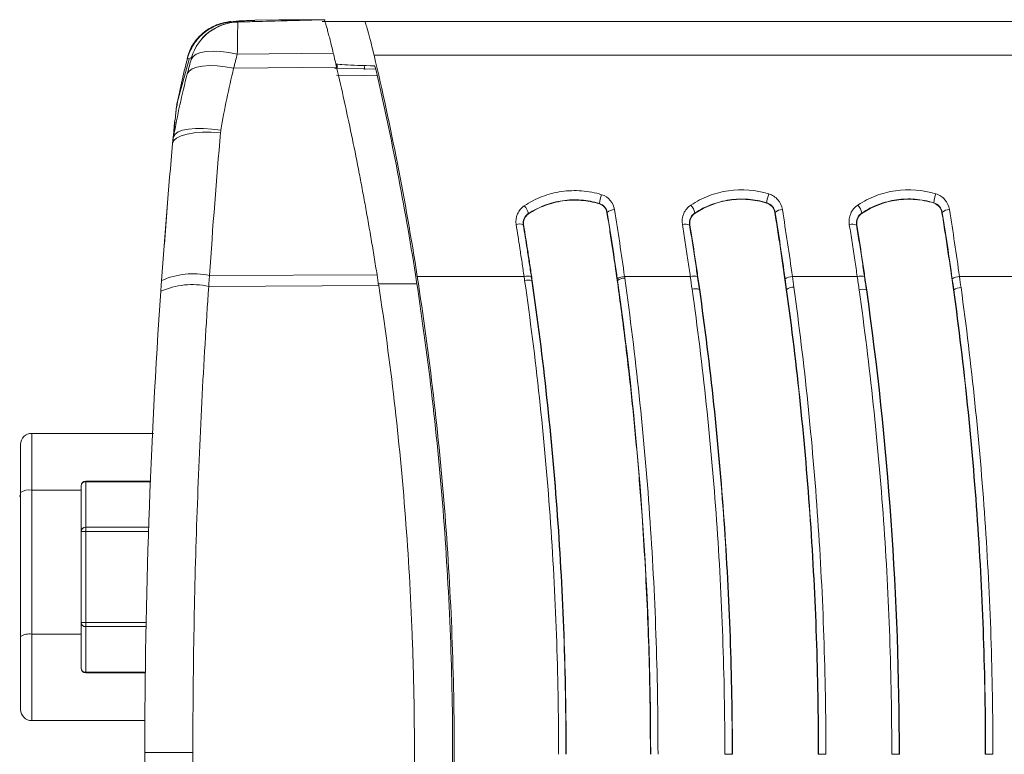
# Model space of a CAD drawing. Header units: millimetres. Extents: x 97 to 538, y 57 to 365.
# Tile 26 of 42: x 339 to 366, y 345 to 365. Entities that reach past the tile are written whole.
import ezdxf

# ---------------------------------------------------------------- set-up
doc = ezdxf.new("R2010")
doc.units = ezdxf.units.MM

msp = doc.modelspace()

# ---------------------------------------------------------------- linework, layer by layer
at = {"color": 7, "linetype": 'Continuous', "lineweight": 15}
for p, q in [((345.051, 365.214), (347.41, 365.275)), ((345.051, 365.212), (347.412, 365.274)), ((346.177, 365.276), (345.52, 365.259)), ((348.521, 365.223), (347.362, 365.223)), ((347.439, 365.275), (347.384, 365.275)), ((347.44, 365.274), (347.439, 365.275)), ((388.09, 365.223), (348.521, 365.223)), ((347.662, 364.363), (345.039, 364.336)), ((343.722, 364.197), (343.38, 362.941)), ((348.776, 364.31), (388.087, 364.31)), ((344.939, 363.947), (347.754, 363.975)), ((348.525, 363.93), (347.73, 363.944)), ((347.762, 364.061), (347.782, 363.974)), ((348.15, 364.036), (348.524, 364.023)), ((348.508, 364.024), (348.528, 363.915)), ((343.354, 362.647), (343.379, 362.91)), ((343.377, 362.893), (343.375, 362.869)), ((343.375, 362.869), (343.375, 362.869)), ((343.13, 360.265), (343.048, 359.141)), ((354.934, 360.245), (354.936, 360.252)), ((359.505, 360.267), (359.507, 360.274)), ((364.07, 360.268), (364.072, 360.275)), ((352.993, 359.976), (352.997, 359.97)), ((355.151, 360.006), (355.143, 360.005)), ((357.546, 359.994), (357.55, 359.988)), ((359.738, 360.01), (359.73, 360.008)), ((362.109, 359.995), (362.114, 359.989)), ((364.304, 360.01), (364.296, 360.009)), ((352.865, 359.669), (352.856, 359.668)), ((357.408, 359.666), (357.399, 359.664)), ((361.971, 359.666), (361.963, 359.664)), ((344.278, 358.284), (348.859, 358.304)), ((352.877, 358.256), (349.958, 358.256)), ((357.42, 358.256), (355.623, 358.256)), ((361.983, 358.256), (360.211, 358.256)), ((366.551, 358.256), (364.777, 358.256)), ((344.258, 357.989), (348.904, 358.01)), ((348.877, 358.061), (349.942, 358.057)), ((353.09, 358.142), (353.099, 358.144)), ((355.431, 358.152), (355.422, 358.151)), ((357.667, 357.905), (357.676, 357.907)), ((360.053, 357.907), (360.044, 357.906)), ((362.232, 357.891), (362.241, 357.892)), ((364.621, 357.893), (364.612, 357.892)), ((339.422, 353.973), (339.422, 352.422)), ((342.745, 353.973), (339.422, 353.973)), ((340.768, 351.295), (340.768, 352.542)), ((342.677, 352.669), (340.895, 352.669)), ((340.895, 352.652), (340.895, 352.669)), ((340.895, 352.652), (340.895, 351.405)), ((342.676, 352.652), (340.895, 352.652)), ((339.092, 352.283), (339.117, 352.283)), ((339.092, 352.268), (339.092, 352.243)), ((339.117, 352.359), (339.117, 348.422)), ((339.422, 348.485), (339.422, 352.422)), ((339.422, 352.422), (340.768, 352.422)), ((339.092, 352.243), (339.117, 352.243)), ((340.768, 351.295), (340.895, 351.295)), ((340.768, 348.802), (340.768, 351.295)), ((340.895, 351.295), (340.895, 351.405)), ((340.895, 351.405), (342.616, 351.405)), ((340.895, 351.295), (340.895, 348.802)), ((342.613, 351.295), (340.895, 351.295)), ((340.768, 348.802), (340.895, 348.802)), ((340.768, 347.556), (340.768, 348.802)), ((340.895, 348.692), (340.895, 348.802)), ((340.895, 348.802), (342.548, 348.802)), ((339.422, 348.485), (339.422, 346.124)), ((340.768, 348.485), (339.422, 348.485)), ((340.895, 348.692), (340.895, 347.446)), ((342.545, 348.692), (340.895, 348.692)), ((339.117, 348.401), (339.117, 348.422)), ((339.117, 348.401), (339.117, 348.183)), ((340.895, 347.446), (342.53, 347.446)), ((340.895, 347.429), (340.895, 347.446)), ((340.895, 347.429), (342.53, 347.429)), ((339.422, 346.124), (342.518, 346.124)), ((342.511, 345.251), (343.825, 345.251)), ((358.363, 345.203), (358.563, 345.203)), ((358.563, 345.203), (358.571, 345.203)), ((360.925, 345.203), (360.917, 345.203)), ((360.925, 345.203), (361.125, 345.203)), ((363.126, 345.203), (362.926, 345.203)), ((363.126, 345.203), (363.135, 345.203)), ((365.491, 345.203), (365.483, 345.203)), ((365.691, 345.203), (365.491, 345.203))]:
    msp.add_line(p, q, dxfattribs=at)
at = {"color": 7, "linetype": 'Continuous', "lineweight": 15, "flags": 128}
for points in [[(343.779, 364.192), (343.83, 364.268), (343.919, 364.33), (344.044, 364.376), (344.201, 364.405), (344.385, 364.415), (344.59, 364.407), (344.81, 364.38), (345.039, 364.336)], [(343.672, 363.797), (343.721, 363.872), (343.809, 363.933), (343.934, 363.979), (344.092, 364.009), (344.277, 364.02), (344.485, 364.013), (344.708, 363.989), (344.939, 363.947)], [(347.702, 363.944), (348.488, 363.931), (348.821, 363.925)], [(348.864, 363.741), (348.488, 363.748), (347.753, 363.761)], [(343.297, 362.079), (343.337, 362.149), (343.42, 362.208), (343.544, 362.254), (343.705, 362.286), (343.896, 362.303), (344.113, 362.304), (344.346, 362.289), (344.589, 362.259)], [(343.272, 361.897), (343.303, 361.973), (343.381, 362.041), (343.504, 362.1), (343.666, 362.147), (343.862, 362.181), (344.086, 362.201), (344.328, 362.205), (344.581, 362.193)]]:
    msp.add_lwpolyline(points, dxfattribs=at)
at = {"color": 7, "linetype": 'Continuous', "lineweight": 15}
for centre, radius, start, end in [((345.086, 363.865), 1.349, 91.5104, 163.6581), ((345.087, 363.862), 1.351, 91.5384, 163.5417), ((362.57, 359.297), 19.524, 165.4341, 169.4581), ((355.832, 360.163), 0.9, 158.3871, 174.3126), ((360.403, 360.185), 0.9, 158.4105, 174.3546), ((364.968, 360.187), 0.9, 158.4092, 174.3567), ((352.502, 359.863), 0.504, 13.0088, 40.8722), ((355.341, 359.817), 0.268, 88.5263, 135.246), ((357.056, 359.882), 0.502, 12.9775, 40.9371), ((359.929, 359.821), 0.268, 88.5123, 135.2566), ((361.62, 359.883), 0.502, 12.9731, 40.9399), ((364.495, 359.821), 0.268, 88.5124, 135.2546), ((352.742, 359.436), 0.258, 63.8051, 108.8128), ((357.286, 359.433), 0.258, 63.8292, 108.8144), ((361.849, 359.432), 0.258, 63.8319, 108.8161), ((343.829, 356.261), 2.072, 77.464, 114.5646), ((352.966, 357.952), 0.317, 70.0661, 106.4795), ((355.621, 357.92), 0.336, 89.5597, 125.5931), ((355.626, 357.878), 0.337, 89.5597, 125.4914), ((357.509, 357.952), 0.317, 70.0722, 106.4863), ((360.208, 357.92), 0.336, 89.5499, 125.5885), ((362.073, 357.952), 0.317, 70.0715, 106.4892), ((364.774, 357.92), 0.336, 89.5517, 125.5848), ((343.808, 355.925), 2.113, 77.698, 114.06), ((352.982, 357.842), 0.319, 70.208, 106.3598), ((357.559, 357.6), 0.324, 70.5296, 106.1042), ((360.248, 357.627), 0.342, 89.5323, 124.881), ((362.124, 357.585), 0.324, 70.551, 106.0872), ((364.816, 357.612), 0.342, 89.5301, 124.8472), ((339.422, 353.668), 0.305, 90, 180), ((340.895, 352.542), 0.127, 90, 180), ((340.887, 352.533), 0.119, 86.19, 175.5958), ((339.349, 352.007), 0.421, 80.0357, 123.3754), ((340.887, 351.286), 0.119, 86.1892, 175.5965), ((340.887, 348.811), 0.119, 184.4072, 273.807), ((339.349, 348.07), 0.422, 80.0363, 123.3735), ((340.895, 347.556), 0.127, 180, 270), ((340.887, 347.565), 0.119, 184.4035, 273.8108), ((339.422, 346.429), 0.305, 180, 270)]:
    msp.add_arc(centre, radius, start, end, dxfattribs=at)
for points, knots in [([(344.87, 365.226), (344.859, 365.226), (344.824, 365.222), (344.747, 365.212), (344.619, 365.182), (344.499, 365.145), (344.338, 365.075), (344.155, 364.962), (343.96, 364.785), (343.769, 364.539), (343.699, 364.313), (343.668, 364.212)], [0, 0, 0, 0, 0.127545, 0.448376, 0.639181, 0.734031, 0.809766, 0.86674, 0.916349, 0.962528, 1, 1, 1, 1]), ([(343.673, 364.208), (343.71, 364.349), (343.769, 364.481), (343.928, 364.726), (344.026, 364.833), (344.254, 365.015), (344.381, 365.086), (344.655, 365.186), (344.8, 365.213), (344.945, 365.217)], [0, 0, 0, 0, 0.25, 0.25, 0.5, 0.5, 0.75, 0.75, 1, 1, 1, 1]), ([(345.012, 365.235), (344.981, 365.232), (344.91, 365.226), (344.932, 365.22), (344.945, 365.217)], [0, 0, 0, 0, 0.431047, 1, 1, 1, 1]), ([(345.294, 365.251), (345.217, 365.248), (345.061, 365.242), (345.028, 365.237), (345.012, 365.235)], [0, 0, 0, 0, 0.489106, 1, 1, 1, 1]), ([(345.051, 365.212), (345.051, 365.199), (345.05, 365.109), (345.047, 364.879), (345.046, 364.786), (345.042, 364.578), (345.04, 364.459), (345.039, 364.336)], [0, 0, 0, 0, 0.5, 0.5, 0.75, 0.75, 1, 1, 1, 1]), ([(345.051, 365.214), (345.051, 365.214), (345.051, 365.214), (345.051, 365.214), (345.051, 365.214), (345.051, 365.214), (345.051, 365.213), (345.051, 365.213), (345.051, 365.213), (345.051, 365.213), (345.051, 365.213), (345.051, 365.212), (345.051, 365.212), (345.051, 365.212), (345.051, 365.212), (345.051, 365.212)], [-0.00000006, -0.00000006, -0.00000006, -0.00000006, 0, 0, 0, 0.00003325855, 0.00003325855, 0.00003325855, 0.00004998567, 0.00004998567, 0.00004998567, 0.00006654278, 0.00006654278, 0.00006654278, 0.00006660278, 0.00006660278, 0.00006660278, 0.00006660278]), ([(345.52, 365.258), (345.514, 365.258), (345.502, 365.258), (345.414, 365.255), (345.334, 365.252), (345.294, 365.251)], [0, 0, 0, 0, 0.30088, 0.650441, 1, 1, 1, 1]), ([(346.186, 365.275), (346.179, 365.275), (346.148, 365.275), (346.329, 365.275), (346.715, 365.275), (347.178, 365.275), (347.41, 365.275)], [0, 0, 0, 0, 0.087746, 0.391755, 0.695861, 1, 1, 1, 1]), ([(347.412, 365.274), (347.414, 365.272), (347.418, 365.267), (347.425, 365.251), (347.434, 365.227), (347.447, 365.187), (347.468, 365.118), (347.499, 365.011), (347.535, 364.877), (347.574, 364.726), (347.617, 364.554), (347.647, 364.428), (347.662, 364.363)], [0, 0, 0, 0, 0.061499, 0.123557, 0.186242, 0.249617, 0.370587, 0.4994, 0.621969, 0.749338, 0.868794, 1, 1, 1, 1]), ([(348.776, 364.31), (348.744, 364.444), (348.714, 364.567), (348.657, 364.79), (348.631, 364.889), (348.585, 365.051), (348.566, 365.115), (348.536, 365.2), (348.526, 365.223), (348.521, 365.223)], [0, 0, 0, 0, 0.25, 0.25, 0.5, 0.5, 0.75, 0.75, 1, 1, 1, 1]), ([(343.673, 364.208), (343.673, 364.208), (343.673, 364.208), (343.669, 364.21), (343.667, 364.212), (343.667, 364.212)], [0, 0, 0, 0, 0.000006, 0.983218, 1, 1, 1, 1]), ([(343.672, 363.797), (343.681, 363.833), (343.691, 363.869), (343.701, 363.906), (343.71, 363.942), (343.72, 363.978), (343.73, 364.014), (343.746, 364.074), (343.762, 364.133), (343.779, 364.192)], [0, 0, 0, 0, 0.0001192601, 0.0001192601, 0.0001192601, 0.0002385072, 0.0002385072, 0.0002385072, 0.0004349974, 0.0004349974, 0.0004349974, 0.0004349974]), ([(343.779, 364.192), (343.781, 364.201), (343.783, 364.209), (343.785, 364.216), (343.787, 364.224), (343.789, 364.23), (343.79, 364.235), (343.791, 364.239), (343.792, 364.242), (343.792, 364.243), (343.792, 364.244), (343.792, 364.244), (343.792, 364.244)], [0, 0, 0, 0, 0.00002860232, 0.00002860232, 0.00002860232, 0.00005738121, 0.00005738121, 0.00005738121, 0.0000836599, 0.0000836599, 0.0000836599, 0.00009280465, 0.00009280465, 0.00009280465, 0.00009280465]), ([(345.039, 364.336), (345.039, 364.336), (345.039, 364.336), (345.039, 364.336), (345.023, 364.278), (345.008, 364.219), (344.993, 364.161), (344.984, 364.125), (344.975, 364.09), (344.966, 364.054), (344.957, 364.019), (344.948, 363.983), (344.939, 363.947), (344.939, 363.947), (344.939, 363.947), (344.939, 363.947)], [-0.00000006, -0.00000006, -0.00000006, -0.00000006, 0, 0, 0, 0.0001945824, 0.0001945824, 0.0001945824, 0.0003126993, 0.0003126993, 0.0003126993, 0.0004307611, 0.0004307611, 0.0004307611, 0.0004308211, 0.0004308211, 0.0004308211, 0.0004308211]), ([(347.733, 364.063), (347.799, 364.057), (347.98, 364.04), (348.479, 364.023), (348.795, 364.013)], [0, 0, 0, 0, 0.367294, 1, 1, 1, 1]), ([(348.859, 358.304), (348.833, 358.467), (348.781, 358.791), (348.7, 359.276), (348.616, 359.758), (348.53, 360.238), (348.441, 360.716), (348.32, 361.349), (348.161, 362.133), (347.963, 363.062), (347.823, 363.671), (347.754, 363.975)], [0, 0, 0, 0, 0.083314, 0.166629, 0.249945, 0.333265, 0.416588, 0.499916, 0.666608, 0.833305, 1, 1, 1, 1]), ([(352.883, 360.192), (353.037, 360.294), (353.199, 360.376), (353.538, 360.506), (353.719, 360.553), (354.083, 360.606), (354.266, 360.612), (354.634, 360.584), (354.818, 360.549), (354.995, 360.494)], [0, 0, 0, 0, 0.25, 0.25, 0.5, 0.5, 0.75, 0.75, 1, 1, 1, 1]), ([(357.436, 360.211), (357.591, 360.313), (357.754, 360.396), (358.098, 360.528), (358.281, 360.575), (358.829, 360.655), (359.209, 360.626), (359.566, 360.516)], [0, 0, 0, 0, 0.25, 0.25, 0.5, 0.5, 1, 1, 1, 1]), ([(362, 360.212), (362.154, 360.314), (362.318, 360.398), (362.662, 360.529), (362.845, 360.577), (363.394, 360.656), (363.774, 360.628), (364.131, 360.518)], [0, 0, 0, 0, 0.25, 0.25, 0.5, 0.5, 1, 1, 1, 1]), ([(354.936, 360.252), (354.774, 360.302), (354.604, 360.334), (354.266, 360.359), (354.097, 360.354), (353.762, 360.306), (353.596, 360.263), (353.284, 360.144), (353.134, 360.068), (352.993, 359.976)], [0, 0, 0, 0, 0.25, 0.25, 0.5, 0.5, 0.75, 0.75, 1, 1, 1, 1]), ([(352.997, 359.97), (353.139, 360.062), (353.288, 360.138), (353.599, 360.256), (353.765, 360.299), (354.099, 360.347), (354.266, 360.352), (354.603, 360.326), (354.771, 360.294), (354.934, 360.245)], [0, 0, 0, 0, 0.25, 0.25, 0.5, 0.5, 0.75, 0.75, 1, 1, 1, 1]), ([(354.995, 360.494), (355.088, 360.465), (355.17, 360.41), (355.293, 360.267), (355.333, 360.179), (355.348, 360.085)], [0, 0, 0, 0, 0.5, 0.5, 1, 1, 1, 1]), ([(359.507, 360.274), (359.344, 360.324), (359.174, 360.356), (358.831, 360.382), (358.661, 360.376), (358.324, 360.328), (358.156, 360.284), (357.839, 360.164), (357.687, 360.087), (357.546, 359.994)], [0, 0, 0, 0, 0.25, 0.25, 0.5, 0.5, 0.75, 0.75, 1, 1, 1, 1]), ([(357.55, 359.988), (357.835, 360.175), (358.161, 360.297), (358.663, 360.369), (358.836, 360.375), (359.175, 360.348), (359.341, 360.317), (359.505, 360.267)], [0, 0, 0, 0, 0.5, 0.5, 0.75, 0.75, 1, 1, 1, 1]), ([(359.566, 360.516), (359.663, 360.486), (359.75, 360.428), (359.878, 360.279), (359.92, 360.187), (359.936, 360.089)], [0, 0, 0, 0, 0.5, 0.5, 1, 1, 1, 1]), ([(364.072, 360.275), (363.909, 360.325), (363.739, 360.357), (363.395, 360.384), (363.225, 360.378), (362.888, 360.329), (362.72, 360.286), (362.403, 360.166), (362.251, 360.088), (362.109, 359.995)], [0, 0, 0, 0, 0.25, 0.25, 0.5, 0.5, 0.75, 0.75, 1, 1, 1, 1]), ([(362.114, 359.989), (362.399, 360.176), (362.725, 360.299), (363.228, 360.37), (363.401, 360.376), (363.74, 360.35), (363.906, 360.318), (364.07, 360.268)], [0, 0, 0, 0, 0.5, 0.5, 0.75, 0.75, 1, 1, 1, 1]), ([(364.131, 360.518), (364.229, 360.488), (364.315, 360.43), (364.444, 360.279), (364.486, 360.187), (364.502, 360.089)], [0, 0, 0, 0, 0.5, 0.5, 1, 1, 1, 1]), ([(352.659, 359.681), (352.643, 359.778), (352.656, 359.879), (352.734, 360.059), (352.799, 360.137), (352.883, 360.192)], [0, 0, 0, 0, 0.5, 0.5, 1, 1, 1, 1]), ([(355.151, 360.006), (355.142, 360.061), (355.118, 360.114), (355.044, 360.2), (354.993, 360.234), (354.936, 360.252)], [0, 0, 0, 0, 0.5, 0.5, 1, 1, 1, 1]), ([(357.202, 359.677), (357.186, 359.779), (357.199, 359.884), (357.281, 360.071), (357.348, 360.153), (357.436, 360.211)], [0, 0, 0, 0, 0.5, 0.5, 1, 1, 1, 1]), ([(359.738, 360.01), (359.729, 360.068), (359.702, 360.126), (359.623, 360.218), (359.568, 360.255), (359.507, 360.274)], [0, 0, 0, 0, 0.5, 0.5, 1, 1, 1, 1]), ([(361.765, 359.677), (361.749, 359.779), (361.763, 359.884), (361.844, 360.072), (361.912, 360.154), (362, 360.212)], [0, 0, 0, 0, 0.5, 0.5, 1, 1, 1, 1]), ([(364.304, 360.01), (364.295, 360.069), (364.268, 360.126), (364.189, 360.219), (364.133, 360.256), (364.072, 360.275)], [0, 0, 0, 0, 0.5, 0.5, 1, 1, 1, 1]), ([(352.993, 359.976), (352.942, 359.943), (352.902, 359.895), (352.855, 359.787), (352.847, 359.726), (352.856, 359.668)], [0, 0, 0, 0, 0.5, 0.5, 1, 1, 1, 1]), ([(355.143, 360.005), (355.167, 359.85), (355.192, 359.695), (355.216, 359.54), (355.24, 359.385), (355.264, 359.23), (355.287, 359.075), (355.328, 358.802), (355.368, 358.53), (355.407, 358.256)], [0, 0, 0, 0, 0.000480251, 0.000480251, 0.000480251, 0.000960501, 0.000960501, 0.000960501, 0.001802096, 0.001802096, 0.001802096, 0.001802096]), ([(357.546, 359.994), (357.491, 359.959), (357.448, 359.907), (357.398, 359.792), (357.39, 359.726), (357.399, 359.664)], [0, 0, 0, 0, 0.5, 0.5, 1, 1, 1, 1]), ([(359.73, 360.008), (359.758, 359.833), (359.786, 359.657), (359.813, 359.481), (359.84, 359.305), (359.867, 359.129), (359.894, 358.952), (359.945, 358.604), (359.996, 358.255), (360.044, 357.906)], [0, 0, 0, 0, 0.000545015, 0.000545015, 0.000545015, 0.00109003, 0.00109003, 0.00109003, 0.002165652, 0.002165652, 0.002165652, 0.002165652]), ([(362.109, 359.995), (362.055, 359.96), (362.012, 359.908), (361.961, 359.792), (361.953, 359.726), (361.963, 359.664)], [0, 0, 0, 0, 0.5, 0.5, 1, 1, 1, 1]), ([(364.296, 360.009), (364.324, 359.832), (364.352, 359.655), (364.38, 359.478), (364.407, 359.3), (364.434, 359.123), (364.461, 358.945), (364.513, 358.595), (364.563, 358.244), (364.612, 357.892)], [0, 0, 0, 0, 0.00054875, 0.00054875, 0.00054875, 0.001097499, 0.001097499, 0.001097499, 0.002180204, 0.002180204, 0.002180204, 0.002180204]), ([(352.877, 358.256), (352.858, 358.385), (352.839, 358.514), (352.82, 358.643), (352.8, 358.772), (352.781, 358.901), (352.761, 359.03), (352.728, 359.247), (352.694, 359.464), (352.659, 359.681)], [0, 0, 0, 0, 0.000398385, 0.000398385, 0.000398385, 0.000796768, 0.000796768, 0.000796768, 0.001471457, 0.001471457, 0.001471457, 0.001471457]), ([(352.856, 359.668), (352.856, 359.668), (352.856, 359.668), (352.856, 359.668), (352.891, 359.453), (352.925, 359.237), (352.959, 359.02), (352.979, 358.892), (352.998, 358.764), (353.017, 358.635), (353.037, 358.507), (353.056, 358.379), (353.074, 358.25)], [-0.00000006, -0.00000006, -0.00000006, -0.00000006, 0, 0, 0, 0.000671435, 0.000671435, 0.000671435, 0.001067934, 0.001067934, 0.001067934, 0.001464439, 0.001464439, 0.001464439, 0.001464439]), ([(353.099, 358.144), (353.08, 358.272), (353.062, 358.4), (353.043, 358.528), (353.024, 358.656), (353.004, 358.783), (352.985, 358.911), (352.946, 359.164), (352.906, 359.417), (352.865, 359.669)], [0.000000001, 0.000000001, 0.000000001, 0.000000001, 0.00039469, 0.00039469, 0.00039469, 0.00078938, 0.00078938, 0.00078938, 0.001572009, 0.001572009, 0.001572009, 0.001572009]), ([(357.42, 358.256), (357.398, 358.405), (357.376, 358.554), (357.354, 358.703), (357.329, 358.866), (357.304, 359.029), (357.279, 359.191), (357.254, 359.353), (357.228, 359.515), (357.202, 359.677)], [0, 0, 0, 0, 0.000459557, 0.000459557, 0.000459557, 0.000963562, 0.000963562, 0.000963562, 0.001467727, 0.001467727, 0.001467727, 0.001467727]), ([(357.399, 359.664), (357.399, 359.664), (357.399, 359.664), (357.399, 359.664), (357.426, 359.503), (357.451, 359.342), (357.477, 359.181), (357.502, 359.019), (357.527, 358.857), (357.551, 358.695), (357.574, 358.547), (357.596, 358.398), (357.617, 358.25)], [-0.00000006, -0.00000006, -0.00000006, -0.00000006, 0, 0, 0, 0.000501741, 0.000501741, 0.000501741, 0.001003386, 0.001003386, 0.001003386, 0.001460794, 0.001460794, 0.001460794, 0.001460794]), ([(357.676, 357.907), (357.655, 358.055), (357.634, 358.202), (357.612, 358.35), (357.59, 358.498), (357.568, 358.645), (357.546, 358.793), (357.501, 359.084), (357.455, 359.375), (357.408, 359.666)], [0, 0, 0, 0, 0.000455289, 0.000455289, 0.000455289, 0.000910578, 0.000910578, 0.000910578, 0.001811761, 0.001811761, 0.001811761, 0.001811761]), ([(361.983, 358.256), (361.961, 358.406), (361.939, 358.556), (361.916, 358.706), (361.892, 358.869), (361.867, 359.031), (361.842, 359.193), (361.817, 359.354), (361.791, 359.516), (361.765, 359.677)], [0, 0, 0, 0, 0.000463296, 0.000463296, 0.000463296, 0.000965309, 0.000965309, 0.000965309, 0.001467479, 0.001467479, 0.001467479, 0.001467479]), ([(361.963, 359.664), (361.963, 359.664), (361.963, 359.664), (361.963, 359.664), (361.989, 359.504), (362.014, 359.343), (362.04, 359.182), (362.065, 359.021), (362.09, 358.86), (362.114, 358.698), (362.136, 358.549), (362.159, 358.4), (362.181, 358.25)], [-0.00000006, -0.00000006, -0.00000006, -0.00000006, 0, 0, 0, 0.000499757, 0.000499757, 0.000499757, 0.00099942, 0.00099942, 0.00099942, 0.00146055, 0.00146055, 0.00146055, 0.00146055]), ([(362.241, 357.892), (362.22, 358.041), (362.198, 358.19), (362.177, 358.339), (362.155, 358.488), (362.133, 358.637), (362.11, 358.785), (362.065, 359.079), (362.019, 359.373), (361.971, 359.666)], [0, 0, 0, 0, 0.000458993, 0.000458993, 0.000458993, 0.000917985, 0.000917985, 0.000917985, 0.001826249, 0.001826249, 0.001826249, 0.001826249]), ([(344.278, 358.284), (344.278, 358.284), (344.278, 358.283), (344.278, 358.283), (344.277, 358.258), (344.275, 358.232), (344.273, 358.206), (344.271, 358.181), (344.269, 358.155), (344.268, 358.129), (344.264, 358.082), (344.261, 358.036), (344.258, 357.989), (344.258, 357.989), (344.258, 357.989), (344.258, 357.989)], [-0.00000006, -0.00000006, -0.00000006, -0.00000006, 0, 0, 0, 0.0000784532, 0.0000784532, 0.0000784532, 0.0001569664, 0.0001569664, 0.0001569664, 0.0002993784, 0.0002993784, 0.0002993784, 0.0002994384, 0.0002994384, 0.0002994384, 0.0002994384]), ([(349.908, 358.31), (350.239, 356.189), (350.491, 354.047), (350.746, 350.804), (350.811, 349.718), (350.899, 347.547), (350.922, 346.46), (350.926, 344.284), (350.907, 343.193), (350.828, 341.024), (350.767, 339.943), (350.525, 336.713), (350.283, 334.576), (349.961, 332.454)], [0, 0, 0, 0, 0.25, 0.25, 0.375, 0.375, 0.5, 0.5, 0.625, 0.625, 0.75, 0.75, 1, 1, 1, 1]), ([(349.958, 332.149), (350.627, 336.452), (350.965, 340.788), (350.968, 346.249), (350.948, 347.344), (350.864, 349.537), (350.801, 350.638), (350.546, 353.931), (350.293, 356.104), (349.958, 358.256)], [0, 0, 0, 0, 0.5, 0.5, 0.625, 0.625, 0.75, 0.75, 1, 1, 1, 1]), ([(353.074, 358.25), (353.08, 358.214), (353.085, 358.178), (353.09, 358.143), (353.09, 358.142), (353.09, 358.142), (353.09, 358.142)], [0, 0, 0, 0, 0.0001100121, 0.0001100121, 0.0001100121, 0.0001100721, 0.0001100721, 0.0001100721, 0.0001100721]), ([(355.422, 358.151), (355.418, 358.169), (355.411, 358.203), (355.408, 358.239), (355.407, 358.256)], [0, 0, 0, 0, 0.502355, 1, 1, 1, 1]), ([(355.431, 358.152), (355.431, 358.152), (355.431, 358.152), (355.431, 358.152), (355.429, 358.166), (355.427, 358.179), (355.425, 358.193)], [-0.00000006, -0.00000006, -0.00000006, -0.00000006, 0, 0, 0, 0.00004162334, 0.00004162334, 0.00004162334, 0.00004162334]), ([(355.629, 358.215), (355.928, 356.081), (356.156, 353.924), (356.461, 349.577), (356.537, 347.391), (356.537, 345.203)], [0, 0, 0, 0, 0.5, 0.5, 1, 1, 1, 1]), ([(357.617, 358.25), (357.634, 358.135), (357.651, 358.02), (357.667, 357.905), (357.667, 357.905), (357.667, 357.905), (357.667, 357.905)], [0, 0, 0, 0, 0.0003531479, 0.0003531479, 0.0003531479, 0.0003532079, 0.0003532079, 0.0003532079, 0.0003532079]), ([(360.053, 357.907), (360.053, 357.907), (360.053, 357.907), (360.053, 357.907), (360.04, 358.002), (360.026, 358.098), (360.013, 358.193)], [-0.00000006, -0.00000006, -0.00000006, -0.00000006, 0, 0, 0, 0.0002932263, 0.0002932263, 0.0002932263, 0.0002932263]), ([(362.181, 358.25), (362.198, 358.13), (362.215, 358.011), (362.232, 357.891), (362.232, 357.891), (362.232, 357.891), (362.232, 357.891)], [0, 0, 0, 0, 0.0003678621, 0.0003678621, 0.0003678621, 0.0003679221, 0.0003679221, 0.0003679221, 0.0003679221]), ([(364.621, 357.893), (364.621, 357.893), (364.621, 357.893), (364.621, 357.893), (364.607, 357.993), (364.593, 358.093), (364.579, 358.193)], [-0.00000006, -0.00000006, -0.00000006, -0.00000006, 0, 0, 0, 0.000307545, 0.000307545, 0.000307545, 0.000307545]), ([(342.947, 357.854), (342.95, 357.9), (342.953, 357.946), (342.956, 357.993), (342.958, 358.018), (342.96, 358.044), (342.962, 358.069), (342.963, 358.094), (342.965, 358.12), (342.967, 358.145)], [0, 0, 0, 0, 0.0001409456, 0.0001409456, 0.0001409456, 0.0002186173, 0.0002186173, 0.0002186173, 0.0002962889, 0.0002962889, 0.0002962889, 0.0002962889]), ([(344.258, 357.989), (344.115, 355.89), (344.007, 353.774), (343.862, 349.519), (343.825, 347.387), (343.825, 345.251)], [0, 0, 0, 0, 0.5, 0.5, 1, 1, 1, 1]), ([(348.904, 332.493), (349.065, 333.54), (349.207, 334.592), (349.451, 336.708), (349.553, 337.773), (349.799, 340.972), (349.881, 343.111), (349.88, 345.791), (349.875, 346.327), (349.855, 347.4), (349.839, 347.938), (349.778, 349.546), (349.716, 350.614), (349.471, 353.805), (349.226, 355.916), (348.904, 358.01)], [0, 0, 0, 0, 0.00322219, 0.00322219, 0.00644437, 0.00644437, 0.01288875, 0.01288875, 0.01449984, 0.01449984, 0.01611093, 0.01611093, 0.01933312, 0.01933312, 0.02577749, 0.02577749, 0.02577749, 0.02577749]), ([(353.82, 345.203), (353.82, 347.38), (353.741, 349.554), (353.43, 353.878), (353.198, 356.026), (352.892, 358.148)], [0, 0, 0, 0, 0.5, 0.5, 1, 1, 1, 1]), ([(353.09, 358.142), (353.396, 356.022), (353.629, 353.874), (353.941, 349.552), (354.02, 347.379), (354.02, 345.203)], [0, 0, 0, 0, 0.5, 0.5, 1, 1, 1, 1]), ([(354.028, 345.203), (354.028, 347.38), (353.95, 349.554), (353.638, 353.877), (353.405, 356.024), (353.099, 358.144)], [0, 0, 0, 0, 0.5, 0.5, 1, 1, 1, 1]), ([(355.422, 358.151), (355.456, 357.904), (355.525, 357.405), (355.622, 356.646), (355.716, 355.869), (355.804, 355.074), (355.887, 354.261), (355.965, 353.43), (356.037, 352.581), (356.112, 351.576), (356.185, 350.419), (356.25, 349.116), (356.295, 347.812), (356.324, 346.507), (356.327, 345.637), (356.329, 345.203)], [0, 0, 0, 0, 0.05814, 0.117525, 0.178154, 0.240027, 0.303143, 0.367503, 0.433106, 0.499953, 0.600123, 0.700209, 0.800215, 0.900143, 1, 1, 1, 1]), ([(358.363, 345.203), (358.363, 347.34), (358.287, 349.47), (357.988, 353.717), (357.764, 355.826), (357.469, 357.911)], [0, 0, 0, 0, 0.5, 0.5, 1, 1, 1, 1]), ([(357.667, 357.905), (357.962, 355.822), (358.187, 353.714), (358.487, 349.468), (358.563, 347.339), (358.563, 345.203)], [0, 0, 0, 0, 0.5, 0.5, 1, 1, 1, 1]), ([(358.571, 345.203), (358.571, 347.34), (358.496, 349.47), (358.195, 353.716), (357.971, 355.824), (357.676, 357.907)], [0, 0, 0, 0, 0.5, 0.5, 1, 1, 1, 1]), ([(360.044, 357.906), (360.332, 355.822), (360.55, 353.715), (360.843, 349.469), (360.917, 347.339), (360.917, 345.203)], [0, 0, 0, 0, 0.5, 0.5, 1, 1, 1, 1]), ([(360.925, 345.203), (360.925, 346.269), (360.907, 347.337), (360.833, 349.467), (360.778, 350.53), (360.632, 352.653), (360.541, 353.71), (360.323, 355.817), (360.196, 356.866), (360.053, 357.907)], [0, 0, 0, 0, 0.25, 0.25, 0.5, 0.5, 0.75, 0.75, 1, 1, 1, 1]), ([(360.251, 357.968), (360.539, 355.874), (360.758, 353.755), (361.051, 349.489), (361.125, 347.349), (361.125, 345.203)], [0, 0, 0, 0, 0.5, 0.5, 1, 1, 1, 1]), ([(364.819, 357.954), (365.107, 355.862), (365.325, 353.746), (365.618, 349.484), (365.691, 347.346), (365.691, 345.203)], [0, 0, 0, 0, 0.5, 0.5, 1, 1, 1, 1]), ([(362.926, 345.203), (362.926, 347.337), (362.851, 349.47), (362.551, 353.713), (362.328, 355.814), (362.034, 357.897)], [0, 0, 0, 0, 0.5, 0.5, 1, 1, 1, 1]), ([(364.612, 357.892), (364.899, 355.811), (365.117, 353.705), (365.409, 349.465), (365.483, 347.337), (365.483, 345.203)], [0, 0, 0, 0, 0.5, 0.5, 1, 1, 1, 1]), ([(365.491, 345.203), (365.491, 346.268), (365.473, 347.335), (365.4, 349.462), (365.345, 350.524), (365.199, 352.645), (365.108, 353.701), (364.89, 355.805), (364.764, 356.853), (364.621, 357.893)], [0, 0, 0, 0, 0.25, 0.25, 0.5, 0.5, 0.75, 0.75, 1, 1, 1, 1]), ([(339.117, 353.668), (339.117, 353.668), (339.117, 353.538), (339.117, 353.062), (339.117, 352.73), (339.117, 352.359)], [0, 0, 0, 0, 0.5, 0.5, 1, 1, 1, 1]), ([(343.825, 345.251), (343.825, 343.111), (343.862, 340.979), (343.971, 337.795), (344.016, 336.735), (344.097, 335.15), (344.126, 334.622), (344.189, 333.567), (344.222, 333.037), (344.258, 332.513)], [0, 0, 0, 0, 0.5, 0.5, 0.75, 0.75, 0.875, 0.875, 1, 1, 1, 1])]:
    msp.add_open_spline(points, degree=3, knots=knots, dxfattribs=at)
for points in [[(344.945, 365.217), (344.949, 365.215), (344.977, 365.214), (345.051, 365.214)], [(347.41, 365.275), (347.41, 365.275), (347.411, 365.275), (347.412, 365.274)], [(347.754, 363.975), (347.723, 364.104), (347.693, 364.234), (347.662, 364.363)], [(343.792, 364.244), (343.711, 364.22), (343.679, 364.208), (343.673, 364.207)], [(343.673, 364.207), (343.673, 364.207), (343.673, 364.207), (343.673, 364.208)], [(343.792, 364.244), (343.792, 364.244), (343.792, 364.244), (343.792, 364.244)], [(349.958, 358.256), (349.632, 360.354), (349.233, 362.37), (348.776, 364.31)], [(344.939, 363.947), (344.803, 363.395), (344.686, 362.832), (344.589, 362.259)], [(348.795, 364.013), (348.799, 364.013), (348.822, 363.927), (348.85, 363.808)], [(343.297, 362.079), (343.4, 362.662), (343.526, 363.234), (343.672, 363.797)], [(348.85, 363.808), (349.253, 362.049), (349.612, 360.205), (349.908, 358.31)], [(343.375, 362.869), (343.373, 362.845), (343.366, 362.771), (343.354, 362.65)], [(343.346, 362.605), (343.334, 362.483), (343.318, 362.307), (343.297, 362.079)], [(343.322, 362.433), (343.327, 362.491), (343.335, 362.548), (343.346, 362.605)], [(343.354, 362.65), (343.351, 362.635), (343.348, 362.62), (343.346, 362.605)], [(343.272, 361.897), (343.293, 362.13), (343.31, 362.308), (343.322, 362.433)], [(344.589, 362.259), (344.586, 362.238), (344.583, 362.215), (344.581, 362.193)], [(343.272, 361.897), (343.277, 361.958), (343.286, 362.019), (343.297, 362.079)], [(344.581, 362.193), (344.469, 360.915), (344.368, 359.608), (344.278, 358.284)], [(342.967, 358.145), (343.057, 359.418), (343.159, 360.669), (343.272, 361.897)], [(355.143, 360.005), (355.125, 360.115), (355.043, 360.211), (354.934, 360.245)], [(355.348, 360.085), (355.445, 359.481), (355.537, 358.871), (355.623, 358.256)], [(359.73, 360.008), (359.711, 360.127), (359.622, 360.231), (359.505, 360.267)], [(359.936, 360.089), (360.033, 359.483), (360.125, 358.872), (360.211, 358.256)], [(364.296, 360.009), (364.277, 360.128), (364.188, 360.232), (364.07, 360.268)], [(364.502, 360.089), (364.599, 359.483), (364.691, 358.872), (364.777, 358.256)], [(352.997, 359.97), (352.899, 359.905), (352.846, 359.784), (352.865, 359.669)], [(355.425, 358.193), (355.339, 358.802), (355.247, 359.407), (355.151, 360.006)], [(357.55, 359.988), (357.444, 359.919), (357.388, 359.789), (357.408, 359.666)], [(360.013, 358.193), (359.927, 358.803), (359.835, 359.409), (359.738, 360.01)], [(362.114, 359.989), (362.008, 359.919), (361.951, 359.789), (361.971, 359.666)], [(364.579, 358.193), (364.493, 358.804), (364.401, 359.41), (364.304, 360.01)], [(348.904, 358.01), (348.889, 358.108), (348.874, 358.206), (348.859, 358.304)], [(352.892, 358.148), (352.887, 358.184), (352.882, 358.22), (352.877, 358.256)], [(355.623, 358.256), (355.625, 358.242), (355.627, 358.228), (355.629, 358.215)], [(357.469, 357.911), (357.453, 358.026), (357.436, 358.141), (357.42, 358.256)], [(360.211, 358.256), (360.224, 358.16), (360.238, 358.064), (360.251, 357.968)], [(362.034, 357.897), (362.017, 358.017), (362, 358.136), (361.983, 358.256)], [(364.777, 358.256), (364.791, 358.155), (364.805, 358.055), (364.819, 357.954)], [(356.337, 345.203), (356.337, 349.558), (356.028, 353.908), (355.431, 358.152)], [(342.511, 345.251), (342.511, 349.478), (342.659, 353.696), (342.947, 357.854)], [(362.232, 357.891), (362.821, 353.734), (363.126, 349.47), (363.126, 345.203)], [(363.135, 345.203), (363.135, 349.47), (362.83, 353.733), (362.241, 357.892)], [(339.117, 348.422), (339.117, 348.31), (339.117, 348.195), (339.117, 348.08)], [(339.117, 348.08), (339.117, 347.169), (339.117, 346.429), (339.117, 346.429)], [(342.947, 332.648), (342.658, 336.815), (342.511, 341.016), (342.511, 345.251)]]:
    msp.add_open_spline(points, degree=3, dxfattribs=at)

doc.saveas('drawing.dxf')
